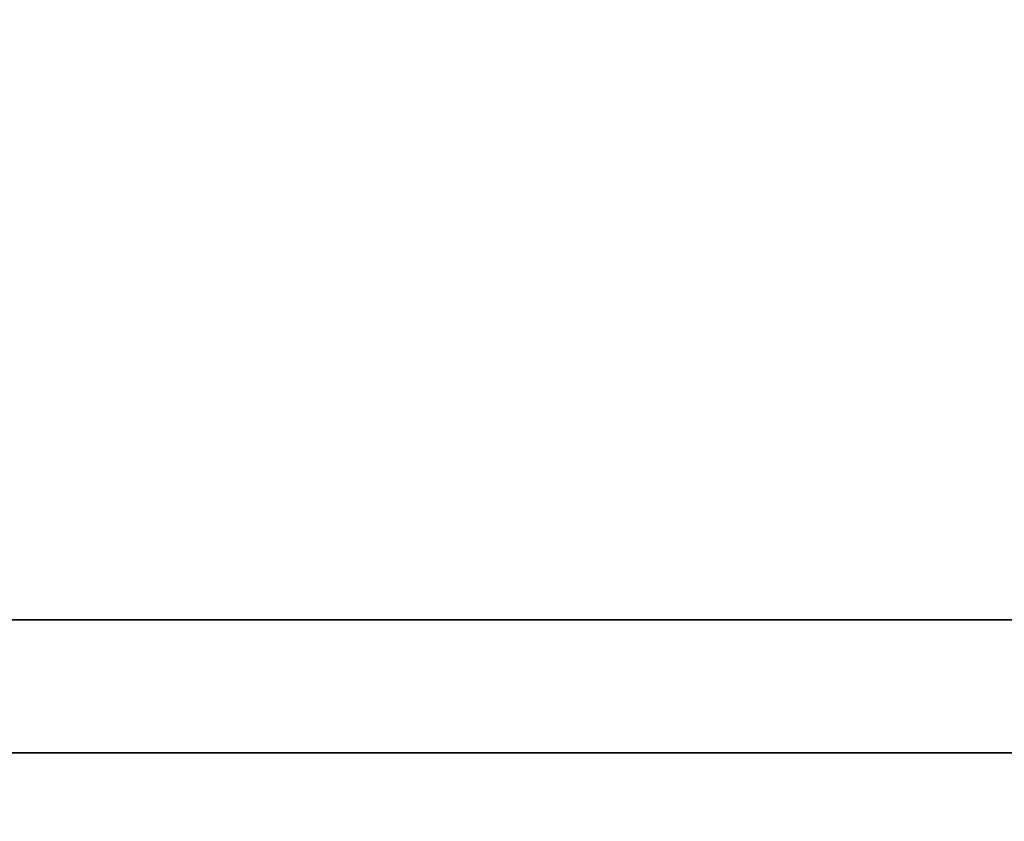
# Model space of a CAD drawing. Extents: x -167 to 168, y 66 to 155.
# Tile 46 of 61: x 150.183 to 150.912, y 84.431 to 85.025. Entities that reach past the tile are written whole.
import ezdxf

# ---------------------------------------------------------------- set-up
doc = ezdxf.new("R2010")
doc.units = 0
doc.header["$MEASUREMENT"] = 0
doc.layers.add('DIM', color=4, linetype='CONTINUOUS')
doc.layers.add('layer 1', color=7, linetype='CONTINUOUS')
doc.styles.add('DIM-7', font='SIMPLEX.shx', dxfattribs={"width": 0.7, "bigfont": 'chineset.shx'})
doc.dimstyles.new('CNS', dxfattribs={"dimtxt": 3.5, "dimasz": 2.5, "dimexe": 1, "dimexo": 1.5, "dimgap": 0.09, "dimtad": 0, "dimdsep": 46, "dimtxsty": 'DIM-7', "dimcen": 0.09, "dimclrd": 1, "dimclre": 1, "dimclrt": 4, "dimadec": 0, "dimazin": 0, "dimtfac": 1, "dimtix": 1, "dimtmove": 2, "dimatfit": 3, "dimfxl": 1, "dimtvp": 0.971429, "dimtolj": 1, "dimarcsym": 0})

# ---------------------------------------------------------------- blocks, each defined once
blk = doc.blocks.new('*D1')
at = {"layer": 'DIM', "color": 7, "lineweight": -2, "transparency": 16777216}
for p, q in [((117.18094, 86.04763), (117.18094, 66.21854)), ((159.18094, 82.29763), (159.18094, 66.21854)), ((119.18094, 67.01854), (157.18094, 67.01854))]:
    blk.add_line(p, q, dxfattribs=at)
at = {"layer": 'DIM', "color": 7, "transparency": 16777216}
for points in [[(119.18094, 67.35187), (119.18094, 66.6852), (117.18094, 67.01854)], [(157.18094, 67.35187), (157.18094, 66.6852), (159.18094, 67.01854)]]:
    blk.add_solid(points, dxfattribs=at)
at = {"layer": 'DIM', "color": 7, "transparency": 16777216, "insert": (138.18094, 69.21854), "char_height": 2.8, "attachment_point": 5, "style": 'DIM-7'}
blk.add_mtext('\\A1;42', dxfattribs=at)
blk = doc.blocks.new('TBI MOTION logo(完整正式版)')
at = {"layer": 'layer 1', "color": 22, "lineweight": 35}
blk.add_open_spline([(75.90875, -9.47875), (75.90875, -9.47875), (75.90875, -12.28625), (75.90875, -12.28625), (75.90875, -12.28625), (75.90875, -12.28625), (75.90875, -12.47875), (75.90875, -12.47875), (75.90875, -12.47875), (75.90875, -12.47875), (75.71625, -12.47875), (75.71625, -12.47875), (75.71625, -12.47875), (75.71625, -12.47875), (-88.32875, -12.47875), (-88.32875, -12.47875), (-88.32875, -12.47875), (-88.32875, -12.47875), (-88.32875, -13.29375), (-88.32875, -13.29375), (-88.32875, -13.29375), (-88.32875, -13.29375), (82.89125, -13.29375), (82.89125, -13.29375), (82.89125, -13.29375), (82.89125, -13.29375), (75.90875, -9.47875), (75.90875, -9.47875)], degree=3, knots=[0, 0, 0, 0, 0.1428571, 0.1428571, 0.1428571, 0.1428572, 0.2857143, 0.2857143, 0.2857143, 0.2857143, 0.4285714, 0.4285714, 0.4285714, 0.4285714, 0.5714286, 0.5714286, 0.5714286, 0.5714286, 0.7142857, 0.7142857, 0.7142857, 0.7142857, 0.8571429, 0.8571429, 0.8571429, 0.8571429, 1, 1, 1, 1], dxfattribs=at)

msp = doc.modelspace()

# ---------------------------------------------------------------- block references
at = {"layer": 'DIM', "color": 7, "xscale": 0.12093235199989, "yscale": 0.12093235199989, "zscale": 0.12093235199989}
msp.add_blockref('TBI MOTION logo(完整正式版)', (147.54052, 86.08988), dxfattribs=at)

# ---------------------------------------------------------------- dimensions: what is measured, and where the dimension line sits
at = {"layer": 'DIM', "color": 7}
dim = msp.add_linear_dim(base=(159.18094, 67.01854), p1=(117.18094, 87.24763), p2=(159.18094, 83.49763), dimstyle='CNS', override={"dimscale": 0.8, "dimgap": 1, "dimtad": 1, "dimclrd": 7, "dimclre": 7, "dimclrt": 7, "dimtol": 0, "dimlim": 0, "dimtm": 0.1, "dimtfac": 0.6, "dimtmove": 1}, dxfattribs=at)
dim.commit()
dim.dimension.update_dxf_attribs({"geometry": '*D1', "text_midpoint": (138.18094, 69.21854)})

doc.saveas('drawing.dxf')
